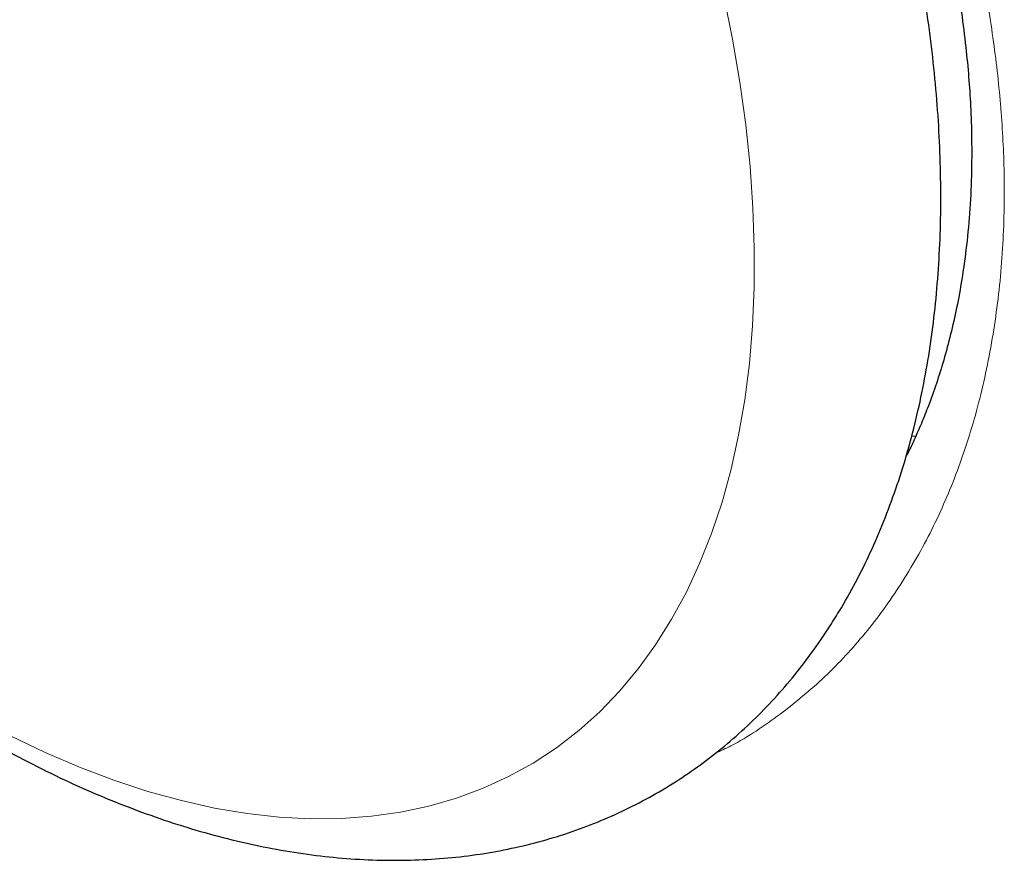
# Model space of a CAD drawing. Header units: millimetres. Extents: x 8 to 831, y 12 to 489.
# Tile 55 of 88: x 669.68 to 672, y 202.34 to 204.31. Entities that reach past the tile are written whole.
import ezdxf

# ---------------------------------------------------------------- set-up
doc = ezdxf.new("R2010")
doc.units = ezdxf.units.MM

msp = doc.modelspace()

# ---------------------------------------------------------------- linework, layer by layer
at = {"color": 7, "linetype": 'Continuous', "lineweight": 30}
msp.add_line((671.784, 203.3337), (671.7941, 203.3342), dxfattribs=at)
at = {"color": 252, "linetype": 'Continuous', "lineweight": 0, "flags": 128}
msp.add_lwpolyline([(671.3421, 204.3706), (671.3627, 204.2682), (671.3799, 204.1669), (671.3936, 204.0669), (671.4039, 203.9684), (671.4106, 203.8716), (671.4138, 203.7767), (671.4135, 203.6837), (671.4096, 203.5931), (671.4022, 203.5047), (671.3913, 203.419), (671.3769, 203.3359), (671.3591, 203.2557), (671.3378, 203.1785), (671.3131, 203.1044), (671.2851, 203.0336), (671.2538, 202.9663), (671.2192, 202.9024), (671.1815, 202.8423), (671.1407, 202.7859), (671.0968, 202.7334), (671.05, 202.6848), (671.0004, 202.6403), (670.9479, 202.6), (670.8928, 202.5638), (670.8352, 202.532), (670.7751, 202.5045), (670.7126, 202.4814), (670.6479, 202.4627), (670.5811, 202.4485), (670.5123, 202.4388), (670.4416, 202.4336), (670.3692, 202.433), (670.2952, 202.4368), (670.2197, 202.4452), (670.1429, 202.4581), (670.065, 202.4755), (669.986, 202.4973), (669.9061, 202.5236), (669.8255, 202.5542), (669.7442, 202.5891), (669.6626, 202.6282)], dxfattribs=at)
at = {"color": 7, "linetype": 'Continuous', "lineweight": 30}
for points, knots in [([(671.28, 205.8611), (671.2906, 205.8455), (671.3283, 205.7897), (671.3913, 205.6882), (671.4695, 205.5543), (671.5439, 205.4147), (671.6111, 205.2764), (671.6691, 205.1453), (671.7202, 205.0182), (671.7646, 204.8951), (671.8038, 204.7725), (671.838, 204.6504), (671.8656, 204.5343), (671.8866, 204.4273), (671.9014, 204.3348), (671.9117, 204.2525), (671.9187, 204.1793), (671.9234, 204.1075), (671.9259, 204.0299), (671.9255, 203.9452), (671.9211, 203.8578), (671.9109, 203.7531), (671.892, 203.6365), (671.8618, 203.514), (671.8319, 203.4251), (671.8075, 203.364), (671.7908, 203.3263), (671.7786, 203.3001), (671.7717, 203.2868), (671.7705, 203.2846)], [0, 0, 0, 0, 0.017547, 0.062578, 0.111194, 0.162385, 0.21121, 0.25704, 0.299893, 0.344365, 0.386083, 0.429145, 0.474021, 0.510546, 0.545169, 0.575663, 0.602168, 0.627955, 0.658169, 0.692763, 0.728886, 0.764852, 0.824427, 0.881739, 0.935267, 0.956801, 0.977444, 0.996369, 1, 1, 1, 1]), ([(671.5952, 202.8915), (671.6031, 202.9041), (671.6246, 202.9386), (671.657, 202.9972), (671.6916, 203.0682), (671.7229, 203.1424), (671.7511, 203.2195), (671.7759, 203.2997), (671.7973, 203.3826), (671.8154, 203.4681), (671.8299, 203.5561), (671.841, 203.6464), (671.8486, 203.7387), (671.8527, 203.833), (671.8532, 203.9291), (671.8504, 204.0267), (671.8441, 204.1256), (671.8344, 204.2258), (671.8213, 204.3271), (671.805, 204.4292), (671.7854, 204.5321), (671.7625, 204.6356), (671.7366, 204.7395), (671.7075, 204.8438), (671.6754, 204.9482), (671.6403, 205.0526), (671.6023, 205.1568), (671.5615, 205.2608), (671.5179, 205.3643), (671.4715, 205.4672), (671.4226, 205.5694), (671.371, 205.6707), (671.3199, 205.7662), (671.2847, 205.8273), (671.2686, 205.8555)], [0, 0, 0, 0, 0.017719, 0.0482, 0.078859, 0.109781, 0.140954, 0.172359, 0.20397, 0.235757, 0.267689, 0.299734, 0.331863, 0.364049, 0.396269, 0.428504, 0.460734, 0.492949, 0.525141, 0.557304, 0.589437, 0.621536, 0.653601, 0.685634, 0.717636, 0.749608, 0.781553, 0.813474, 0.845373, 0.877255, 0.909121, 0.940975, 0.97282, 1, 1, 1, 1]), ([(668.0636, 204.2954), (668.0742, 204.2755), (668.1025, 204.2221), (668.1514, 204.1364), (668.2098, 204.0384), (668.2706, 203.9418), (668.3334, 203.8469), (668.3984, 203.7536), (668.4653, 203.6622), (668.5341, 203.5728), (668.6047, 203.4855), (668.677, 203.4005), (668.7508, 203.3178), (668.8262, 203.2377), (668.903, 203.1601), (668.981, 203.0853), (669.0603, 203.0134), (669.1407, 202.9445), (669.2221, 202.8787), (669.3044, 202.816), (669.3874, 202.7567), (669.4712, 202.7009), (669.5556, 202.6486), (669.6404, 202.5999), (669.7256, 202.555), (669.8111, 202.514), (669.8966, 202.477), (669.9821, 202.4441), (670.0673, 202.4153), (670.1522, 202.3908), (670.2366, 202.3707), (670.3202, 202.3549), (670.4029, 202.3436), (670.4845, 202.3367), (670.5649, 202.3343), (670.6437, 202.3364), (670.721, 202.3428), (670.7964, 202.3536), (670.87, 202.3686), (670.9415, 202.3879), (671.0109, 202.4112), (671.078, 202.4386), (671.1429, 202.4699), (671.2055, 202.505), (671.2655, 202.544), (671.3231, 202.5866), (671.3781, 202.633), (671.4305, 202.6829), (671.4801, 202.7363), (671.527, 202.7933), (671.5651, 202.8453), (671.587, 202.8789), (671.5952, 202.8915)], [0, 0, 0, 0, 0.0123102, 0.0330155, 0.0537194, 0.0744241, 0.095131, 0.1158424, 0.1365605, 0.1572874, 0.1780255, 0.1987768, 0.2195436, 0.2403278, 0.2611316, 0.2819569, 0.3028052, 0.323678, 0.3445764, 0.365501, 0.3864517, 0.4074276, 0.4284267, 0.4494456, 0.4704794, 0.4915206, 0.5125566, 0.5335743, 0.5545581, 0.5754896, 0.5963481, 0.6171114, 0.6377571, 0.6582639, 0.6786132, 0.6987909, 0.7187884, 0.7386041, 0.7582429, 0.7777167, 0.7970438, 0.8162473, 0.8353549, 0.8543972, 0.8734066, 0.8924101, 0.9114363, 0.9305175, 0.949684, 0.9689629, 0.9883772, 1, 1, 1, 1])]:
    msp.add_open_spline(points, degree=3, knots=knots, dxfattribs=at)
at = {"color": 252, "linetype": 'Continuous', "lineweight": 0}
msp.add_open_spline([(671.3184, 205.8799), (671.3306, 205.8623), (671.3849, 205.7835), (671.4728, 205.6389), (671.5803, 205.4473), (671.6763, 205.253), (671.7614, 205.0563), (671.8306, 204.8698), (671.8857, 204.6949), (671.928, 204.5324), (671.9611, 204.3713), (671.9849, 204.2124), (671.9992, 204.057), (672.0042, 203.8958), (671.9974, 203.73), (671.9762, 203.5616), (671.9417, 203.4015), (671.8941, 203.2511), (671.8335, 203.1116), (671.7607, 202.9834), (671.6765, 202.8676), (671.5816, 202.7651), (671.4755, 202.6773), (671.3886, 202.6181), (671.3349, 202.593), (671.3228, 202.5873)], degree=3, knots=[0, 0, 0, 0, 0.014061, 0.063015, 0.111517, 0.159878, 0.208414, 0.257434, 0.297743, 0.33811, 0.378719, 0.419386, 0.459826, 0.50022, 0.548529, 0.597147, 0.646037, 0.694538, 0.742978, 0.791866, 0.840299, 0.888575, 0.936993, 0.985851, 1, 1, 1, 1], dxfattribs=at)

doc.saveas('drawing.dxf')
